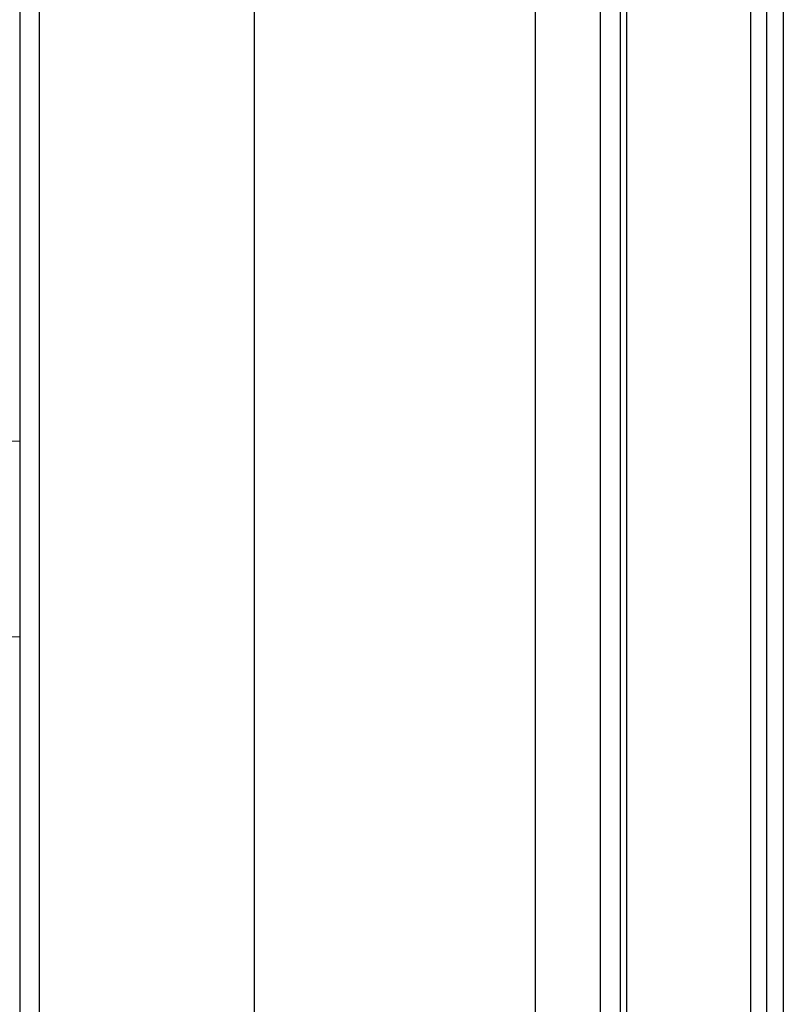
# Model space of a CAD drawing. Header units: inches. Extents: x 34737 to 291769, y 4926 to 74566.
# Tile 25 of 256: x 248951 to 249390, y 31604 to 32170. Entities that reach past the tile are written whole.
import ezdxf

# ---------------------------------------------------------------- set-up
doc = ezdxf.new("R2010")
doc.units = ezdxf.units.IN
doc.header["$LTSCALE"] = 300
doc.linetypes.add('ACAD_ISO02W100', pattern=[15, 12, -3])
doc.linetypes.add('ACAD_ISO10W100', pattern=[18.5, 12, -3, 0.5, -3])
for name, color, linetype, lineweight in [('!_A_01_TENKÁ', 8, 'Continuous', 13), ('!_A_03_ČIARKOVANÁ', 41, 'ACAD_ISO02W100', 13), ('!_A_04_BODKOČIARKOVANÁ', 30, 'ACAD_ISO10W100', 13), ('A-GLAZ-CWMG', 51, 'Continuous', 18)]:
    doc.layers.add(name, color=color, linetype=linetype, lineweight=lineweight)
doc.layers.add('!_A_52_NOVÉ KCIE', color=7, linetype='Continuous', lineweight=13, true_color=0xa30000)

# ---------------------------------------------------------------- blocks, each defined once
blk = doc.blocks.new('Rectangular Mullion - 50x150-1522335-1_NP NOVÉ KONŠTRUKCIE')
at = {"layer": 'A-GLAZ-CWMG', "color": 7}
for p, q in [((18725, -12790), (18290, -12790)), ((18725, -12940), (18290, -12940))]:
    blk.add_line(p, q, dxfattribs=at)

msp = doc.modelspace()

# ---------------------------------------------------------------- linework, layer by layer
at = {"layer": '!_A_01_TENKÁ', "color": 7, "lineweight": -3}
for points in [[(248962.63, 34126.28), (248962.63, 30917.78), (249247.63, 30917.78)], [(249247.63, 34028.78), (249247.63, 30917.78)]]:
    msp.add_lwpolyline(points, dxfattribs=at)
at = {"layer": '!_A_03_ČIARKOVANÁ', "color": 7, "lineweight": -3}
for points in [[(249086.38, 30906.53), (249086.38, 34028.78)], [(249296.38, 34028.78), (249296.38, 30908.04)]]:
    msp.add_lwpolyline(points, dxfattribs=at)
at = {"layer": '!_A_04_BODKOČIARKOVANÁ', "color": 7, "lineweight": -3}
msp.add_lwpolyline([(249300.13, 34031.21), (249300.13, 31366.28)], dxfattribs=at)
at = {"layer": '!_A_52_NOVÉ KCIE', "color": 7, "lineweight": -3}
for points in [[(248951.38, 34126.28), (248951.38, 30906.53), (249296.38, 30906.53), (249296.38, 31093.98)], [(249380.75, 31257.53), (249380.75, 34025.03)], [(249390.13, 34010.03), (249390.13, 31257.53)]]:
    msp.add_lwpolyline(points, dxfattribs=at)
for points in [[(249247.63, 31180.09), (249285.13, 31180.09), (249285.13, 34028.78), (249247.63, 34028.78)], [(249371.38, 34025.03), (249390.13, 34025.03), (249390.13, 31257.53), (249371.38, 31257.53)]]:
    msp.add_lwpolyline(points, close=True, dxfattribs=at)

# ---------------------------------------------------------------- block references
at = {"layer": 'A-GLAZ-CWMG', "color": 7, "lineweight": -3, "xscale": 0.75, "yscale": 0.75, "zscale": 0.75}
msp.add_blockref('Rectangular Mullion - 50x150-1522335-1_NP NOVÉ KONŠTRUKCIE', (234907.63, 41520.13), dxfattribs=at)

doc.saveas('drawing.dxf')
